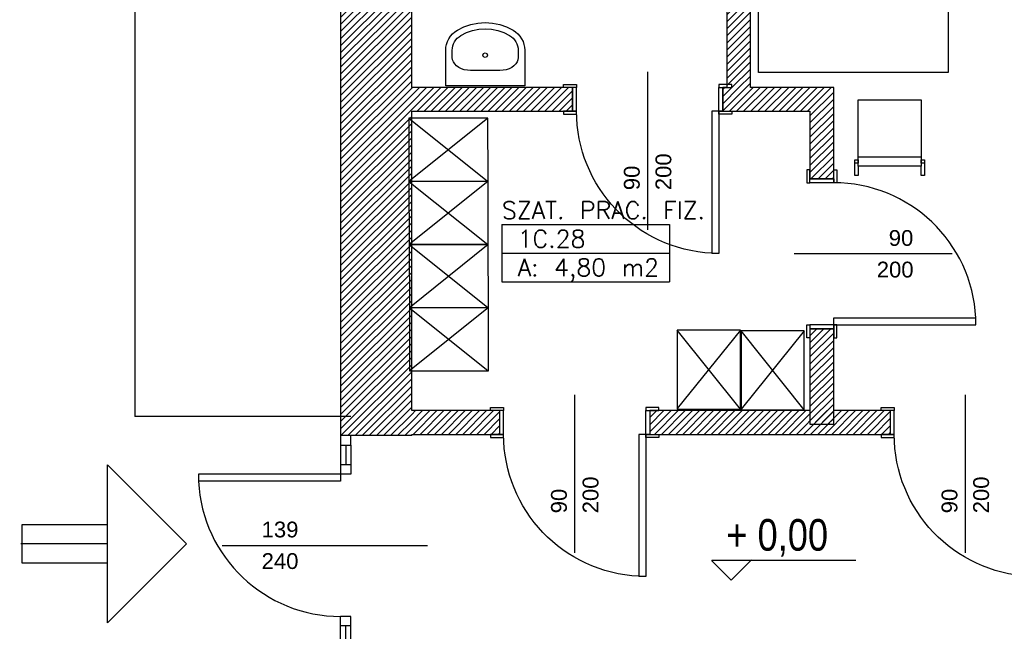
# Model space of a CAD drawing. Header units: inches. Extents: x 18487 to 24863, y 1480 to 5771.
# Tile 30 of 51: x 19287 to 19910, y 4778 to 5165. Entities that reach past the tile are written whole.
import ezdxf
from ezdxf.enums import TextEntityAlignment as Align

# ---------------------------------------------------------------- set-up
doc = ezdxf.new("R2010")
doc.units = ezdxf.units.IN
doc.header["$MEASUREMENT"] = 0
for name, color, linetype in [('_T meble', 7, 'Continuous'), ('_T opisy', 7, 'Continuous'), ('_T sanitarne', 7, 'Continuous'), ('_T sciany', 7, 'Continuous'), ('AA_PRZ_SCIANY_030', 7, 'Continuous'), ('ArchiCAD', 7, 'Continuous'), ('Window-Door Markers', 7, 'Continuous')]:
    doc.layers.add(name, color=color, linetype=linetype)
doc.styles.add('GENERATED_STYLE_16', font='txt')
doc.styles.add('GENERATED_STYLE_17', font='arial.ttf')
doc.styles.add('GENERATED_STYLE_20', font='txt')
doc.styles.add('GENERATED_STYLE_22', font='txt')
doc.styles.get("Standard").update_dxf_attribs({"font": 'txt', "bigfont": 'BIGFONT.SHX'})
doc.dimstyles.new('Dimstyle_7', dxfattribs={"dimtxt": 15, "dimasz": 9.5, "dimexe": 0.18, "dimexo": 0.5, "dimgap": 0.09, "dimtad": 1, "dimdec": 0, "dimzin": 0, "dimdsep": 46, "dimtxsty": 'GENERATED_STYLE_20', "dimblk": 'ARROWHEAD_11', "dimblk1": 'ARROWHEAD_11', "dimblk2": 'ARROWHEAD_11', "dimcen": 0.09, "dimclrd": 220, "dimclre": 220, "dimclrt": 220, "dimadec": 1, "dimazin": 0, "dimtfac": 1, "dimtdec": 4, "dimtmove": 0, "dimatfit": 3, "dimfxl": 0, "dimtolj": 1, "dimtzin": 0, "dimarcsym": 0})
doc.dimstyles.new('Dimstyle_9', dxfattribs={"dimtxt": 15, "dimasz": 9.5, "dimexe": 0.18, "dimexo": 0.5, "dimgap": 0.09, "dimtad": 1, "dimtih": 1, "dimtoh": 1, "dimdec": 0, "dimzin": 0, "dimdsep": 46, "dimtxsty": 'GENERATED_STYLE_20', "dimblk": 'ARROWHEAD_11', "dimblk1": 'ARROWHEAD_11', "dimblk2": 'ARROWHEAD_11', "dimcen": 0.09, "dimclrd": 220, "dimclre": 220, "dimclrt": 220, "dimadec": 1, "dimazin": 0, "dimtfac": 1, "dimtdec": 4, "dimtmove": 0, "dimatfit": 3, "dimfxl": 0, "dimtolj": 1, "dimtzin": 0, "dimarcsym": 0})
pattern_1 = [(45, (0, 0), (-2.24506403, 2.24506403), [])]

# ---------------------------------------------------------------- blocks, each defined once
blk = doc.blocks.new('SZAT. PRAC. FIZ._1C.28_185', base_point=(19644.81, 5026.13))
at = {"layer": '_T sciany', "color": 160, "linetype": 'Continuous'}
for p, q in [((19591.8, 5035.19), (19591.8, 4998.96)), ((19591.8, 5035.19), (19697.82, 5035.19)), ((19697.82, 5035.19), (19697.82, 4998.96)), ((19591.8, 5017.07), (19697.82, 5017.07)), ((19591.8, 4998.96), (19697.82, 4998.96))]:
    blk.add_line(p, q, dxfattribs=at)
at = {"color": 0}
for tag in ['floor_f', 'ROOM_PERIM', 'ROOM_WALLS_SURF', 'ROOM_DOORS_SURF', 'ROOM_WINDS_SURF', 'ROOM_BASELEV', 'ROOM_HEIGHT', 'ROOM_NET_AREA', 'ROOM_REDUCED_AREA', 'ROOM_CALC_AREA', 'ROOM_VOLUME']:
    blk.add_attdef(tag, text='', height=200, dxfattribs=at).set_placement((19644.81, 4968.99), align=Align.BOTTOM_LEFT)
at = {"layer": '_T sciany', "color": 160}
for tag, p in [('ROOM_NAME', (19591.8, 5049.75)), ('ROOM_NUMBER', (19601.8, 5031.63)), ('ROOM_AREA', (19601.8, 5013.52))]:
    blk.add_attdef(tag, text='', height=11, dxfattribs=at).set_placement(p, align=Align.TOP_LEFT)
blk = doc.blocks.new('D1 -Tr 65_378')
at = {"color": 140, "linetype": 'Continuous'}
for p, q in [((45, 90), (40.555, 90)), ((40.555, 0), (40.555, 90)), ((45, 0), (45, 90)), ((-53.255, 0), (-53.255, 1.905)), ((-53.255, 1.905), (-45, 1.905)), ((-53.255, 0), (-53.255, 1.905)), ((-53.255, 1.905), (-45, 1.905)), ((-45, 0), (-53.255, 0)), ((-45, 0), (-53.255, 0)), ((-47.54, 0), (-45, 0)), ((-47.54, -15), (-47.54, 0)), ((-47.54, 0), (-45, 0)), ((-47.54, -15), (-47.54, 0)), ((-45, 1.905), (-45, 0)), ((-45, 1.905), (-45, 0)), ((-45, 0), (-45, -15)), ((-45, 0), (-45, -15)), ((45, 0), (40.555, 0)), ((53.255, 1.905), (45, 1.905)), ((45, 1.905), (45, 0)), ((53.255, 1.905), (45, 1.905)), ((45, 1.905), (45, 0)), ((47.54, 0), (45, 0)), ((45, 0), (45, -15)), ((45, 0), (53.255, 0)), ((47.54, 0), (45, 0)), ((45, 0), (45, -15)), ((45, 0), (53.255, 0)), ((47.54, -15), (47.54, 0)), ((47.54, -15), (47.54, 0)), ((53.255, 0), (53.255, 1.905)), ((53.255, 0), (53.255, 1.905)), ((-45, -15), (-53.255, -15)), ((-53.255, -15), (-53.255, -16.905)), ((-45, -15), (-53.255, -15)), ((-53.255, -15), (-53.255, -16.905)), ((-53.255, -16.905), (-45, -16.905)), ((-53.255, -16.905), (-45, -16.905)), ((-45, -15), (-47.54, -15)), ((-45, -15), (-47.54, -15)), ((-45, -16.905), (-45, -15)), ((-45, -16.905), (-45, -15)), ((45, -15), (47.54, -15)), ((45, -15), (53.255, -15)), ((45, -16.905), (45, -15)), ((45, -15), (47.54, -15)), ((45, -15), (53.255, -15)), ((45, -16.905), (45, -15)), ((53.255, -16.905), (45, -16.905)), ((53.255, -16.905), (45, -16.905)), ((53.255, -15), (53.255, -16.905)), ((53.255, -15), (53.255, -16.905))]:
    blk.add_line(p, q, dxfattribs=at)
blk.add_arc((45, 0), 90, 92.827477, 180, dxfattribs=at)
blk = doc.blocks.new('Window-Door Marker - 70_107')
at = {"layer": 'ArchiCAD', "color": 140, "linetype": 'Continuous'}
blk.add_line((0, 75), (0, -25), dxfattribs=at)
blk = doc.blocks.new('D1 -Tr 65_379')
at = {"color": 140, "linetype": 'Continuous'}
for p, q in [((45, 90), (40.555, 90)), ((40.555, 0), (40.555, 90)), ((45, 0), (45, 90)), ((-53.255, 0), (-53.255, 1.905)), ((-53.255, 1.905), (-45, 1.905)), ((-53.255, 0), (-53.255, 1.905)), ((-53.255, 1.905), (-45, 1.905)), ((-45, 0), (-53.255, 0)), ((-45, 0), (-53.255, 0)), ((-47.54, 0), (-45, 0)), ((-47.54, -15), (-47.54, 0)), ((-47.54, 0), (-45, 0)), ((-47.54, -15), (-47.54, 0)), ((-45, 1.905), (-45, 0)), ((-45, 1.905), (-45, 0)), ((-45, 0), (-45, -15)), ((-45, 0), (-45, -15)), ((45, 0), (40.555, 0)), ((53.255, 1.905), (45, 1.905)), ((45, 1.905), (45, 0)), ((53.255, 1.905), (45, 1.905)), ((45, 1.905), (45, 0)), ((47.54, 0), (45, 0)), ((45, 0), (45, -15)), ((45, 0), (53.255, 0)), ((47.54, 0), (45, 0)), ((45, 0), (45, -15)), ((45, 0), (53.255, 0)), ((47.54, -15), (47.54, 0)), ((47.54, -15), (47.54, 0)), ((53.255, 0), (53.255, 1.905)), ((53.255, 0), (53.255, 1.905)), ((-45, -15), (-53.255, -15)), ((-53.255, -15), (-53.255, -16.905)), ((-45, -15), (-53.255, -15)), ((-53.255, -15), (-53.255, -16.905)), ((-53.255, -16.905), (-45, -16.905)), ((-53.255, -16.905), (-45, -16.905)), ((-45, -15), (-47.54, -15)), ((-45, -15), (-47.54, -15)), ((-45, -16.905), (-45, -15)), ((-45, -16.905), (-45, -15)), ((45, -15), (47.54, -15)), ((45, -15), (53.255, -15)), ((45, -16.905), (45, -15)), ((45, -15), (47.54, -15)), ((45, -15), (53.255, -15)), ((45, -16.905), (45, -15)), ((53.255, -16.905), (45, -16.905)), ((53.255, -16.905), (45, -16.905)), ((53.255, -15), (53.255, -16.905)), ((53.255, -15), (53.255, -16.905))]:
    blk.add_line(p, q, dxfattribs=at)
blk.add_arc((45, 0), 90, 92.827477, 180, dxfattribs=at)
blk = doc.blocks.new('WALL_473', base_point=(21258.27, 4909.82))
at = {"layer": '_T sciany'}
h = blk.add_hatch(dxfattribs=at)
h.set_pattern_fill('ANSI31', color=5, style=0, pattern_type=2)
h.set_pattern_definition(pattern_1)
h.paths.add_polyline_path([(19590.38, 4902.32), (19590.38, 4917.32), (19534.83, 4917.32), (19534.83, 4902.32)], flags=0)
h = blk.add_hatch(dxfattribs=at)
h.set_pattern_fill('ANSI31', color=5, style=0, pattern_type=2)
h.set_pattern_definition(pattern_1)
h.paths.add_polyline_path([(19837.44, 4902.32), (19837.44, 4917.32), (19685.46, 4917.32), (19685.46, 4902.32)], flags=0)
at = {"layer": '_T sciany', "color": 5, "linetype": 'Continuous'}
for p, q in [((19590.38, 4917.32), (19534.83, 4917.32)), ((19590.38, 4917.32), (19590.38, 4902.32)), ((19685.46, 4917.32), (19685.46, 4902.32)), ((19786.69, 4917.32), (19685.46, 4917.32)), ((19837.44, 4917.32), (19801.69, 4917.32)), ((19837.44, 4917.32), (19837.44, 4902.32)), ((19534.83, 4902.32), (19590.38, 4902.32)), ((19685.46, 4902.32), (19837.44, 4902.32))]:
    blk.add_line(p, q, dxfattribs=at)
at = {"layer": '_T sciany', "xscale": -1, "rotation": 180}
for name, p in [('D1 -Tr 65_379', (19637.92, 4902.32)), ('D1 -Tr 65_378', (19884.98, 4902.32))]:
    blk.add_blockref(name, p, dxfattribs=at)
at = {"layer": 'Window-Door Markers'}
ref = blk.add_blockref('Window-Door Marker - 70_107', (19637.92, 4902.32), dxfattribs=dict(at, rotation=180))
ref.add_attrib('AC_WIDO_A_SIZE', '90', dxfattribs={"color": 255, "height": 10, "rotation": 90, "style": 'GENERATED_STYLE_17'}).set_placement((19635.88, 4852.32), align=Align.BOTTOM_LEFT)
ref.add_attrib('AC_WIDO_B_SIZE', '200', dxfattribs={"color": 255, "height": 10, "rotation": 90, "style": 'GENERATED_STYLE_17'}).set_placement((19655.88, 4852.32), align=Align.BOTTOM_LEFT)
ref = blk.add_blockref('Window-Door Marker - 70_107', (19884.98, 4902.32), dxfattribs=dict(at, rotation=180))
ref.add_attrib('AC_WIDO_A_SIZE', '90', dxfattribs={"color": 255, "height": 10, "rotation": 90, "style": 'GENERATED_STYLE_17'}).set_placement((19882.94, 4852.32), align=Align.BOTTOM_LEFT)
ref.add_attrib('AC_WIDO_B_SIZE', '200', dxfattribs={"color": 255, "height": 10, "rotation": 90, "style": 'GENERATED_STYLE_17'}).set_placement((19902.94, 4852.32), align=Align.BOTTOM_LEFT)
blk = doc.blocks.new('D1 2SidelightTransom 65_436')
at = {"color": 140, "linetype": 'Continuous'}
for p, q in [((45, 90), (40.555, 90)), ((40.555, 0), (40.555, 90)), ((45, 0), (45, 90)), ((-69.5, 0), (-63.5, 0)), ((-69.5, -6.35), (-69.5, 0)), ((-63.5, 0), (-63.5, -6.35)), ((-63.5, 0), (-45, 0)), ((-51, -6.35), (-51, 0)), ((-45, -6.35), (-45, 0)), ((45, 0), (40.555, 0)), ((45, -6.35), (45, 0)), ((63.5, 0), (45, 0)), ((51, -6.35), (51, 0)), ((69.5, 0), (63.5, 0)), ((63.5, 0), (63.5, -6.35)), ((69.5, -6.35), (69.5, 0)), ((-63.5, -3.175), (-51, -3.175)), ((63.5, -3.175), (51, -3.175)), ((-63.5, -6.35), (-69.5, -6.35)), ((-63.5, -6.35), (-45, -6.35)), ((63.5, -6.35), (45, -6.35)), ((63.5, -6.35), (69.5, -6.35))]:
    blk.add_line(p, q, dxfattribs=at)
blk.add_arc((45, 0), 90, 92.827477, 180, dxfattribs=at)
blk = doc.blocks.new('Window-Door Marker - 70_5182')
at = {"layer": 'ArchiCAD', "color": 140, "linetype": 'Continuous'}
blk.add_line((0, -120), (0, 10), dxfattribs=at)
blk = doc.blocks.new('WALL_693', base_point=(19512.33, 5424.62))
at = {"layer": '_T sciany'}
h = blk.add_hatch(dxfattribs=at)
h.set_pattern_fill('ANSI31', color=5, style=0, pattern_type=2)
h.set_pattern_definition(pattern_1)
h.paths.add_polyline_path([(19489.83, 4901.52), (19534.83, 4901.52), (19534.83, 5402.12), (19489.83, 5447.12)], flags=0)
at = {"layer": '_T sciany', "color": 5, "linetype": 'Continuous'}
for p, q in [((19489.83, 5447.12), (19489.83, 4901.52)), ((19534.83, 5121.93), (19534.83, 5402.12)), ((19534.83, 4917.32), (19534.83, 5106.93)), ((19534.83, 4901.52), (19534.83, 4902.32)), ((19534.83, 4901.52), (19489.83, 4901.52))]:
    blk.add_line(p, q, dxfattribs=at)
at = {"layer": '_T sciany', "rotation": 90}
blk.add_blockref('D1 2SidelightTransom 65_436', (19489.83, 4832.02), dxfattribs=at)
at = {"layer": 'Window-Door Markers'}
ref = blk.add_blockref('Window-Door Marker - 70_5182', (19534.83, 4832.02), dxfattribs=dict(at, rotation=270))
ref.add_attrib('AC_WIDO_A_SIZE', '139', dxfattribs={"color": 255, "height": 10, "style": 'GENERATED_STYLE_17'}).set_placement((19439.83, 4834.07), align=Align.BOTTOM_LEFT)
ref.add_attrib('AC_WIDO_B_SIZE', '240', dxfattribs={"color": 255, "height": 10, "style": 'GENERATED_STYLE_17'}).set_placement((19439.83, 4814.07), align=Align.BOTTOM_LEFT)
blk = doc.blocks.new('WALL_745', base_point=(19741.52, 5424.62))
at = {"layer": '_T sciany'}
h = blk.add_hatch(dxfattribs=at)
h.set_pattern_fill('ANSI31', color=5, style=0, pattern_type=2)
h.set_pattern_definition(pattern_1)
h.paths.add_polyline_path([(19734.02, 5402.12), (19734.02, 5121.93), (19749.02, 5121.93), (19749.02, 5402.12)], flags=0)
at = {"layer": '_T sciany', "color": 5, "linetype": 'Continuous'}
for p, q in [((19734.02, 5402.12), (19734.02, 5386.96)), ((19749.02, 5121.93), (19749.02, 5402.12)), ((19734.02, 5379.96), (19734.02, 5266.55)), ((19734.02, 5263.55), (19734.02, 5121.93))]:
    blk.add_line(p, q, dxfattribs=at)
blk = doc.blocks.new('D1 -Tr 65_445')
at = {"color": 140, "linetype": 'Continuous'}
for p, q in [((45, 90), (40.555, 90)), ((40.555, 0), (40.555, 90)), ((45, 0), (45, 90)), ((-53.255, 0), (-53.255, 1.905)), ((-53.255, 1.905), (-45, 1.905)), ((-53.255, 0), (-53.255, 1.905)), ((-53.255, 1.905), (-45, 1.905)), ((-45, 0), (-53.255, 0)), ((-45, 0), (-53.255, 0)), ((-47.54, 0), (-45, 0)), ((-47.54, -15), (-47.54, 0)), ((-47.54, 0), (-45, 0)), ((-47.54, -15), (-47.54, 0)), ((-45, 1.905), (-45, 0)), ((-45, 1.905), (-45, 0)), ((-45, 0), (-45, -15)), ((-45, 0), (-45, -15)), ((45, 0), (40.555, 0)), ((53.255, 1.905), (45, 1.905)), ((45, 1.905), (45, 0)), ((53.255, 1.905), (45, 1.905)), ((45, 1.905), (45, 0)), ((47.54, 0), (45, 0)), ((45, 0), (45, -15)), ((45, 0), (53.255, 0)), ((47.54, 0), (45, 0)), ((45, 0), (45, -15)), ((45, 0), (53.255, 0)), ((47.54, -15), (47.54, 0)), ((47.54, -15), (47.54, 0)), ((53.255, 0), (53.255, 1.905)), ((53.255, 0), (53.255, 1.905)), ((-45, -15), (-53.255, -15)), ((-53.255, -15), (-53.255, -16.905)), ((-45, -15), (-53.255, -15)), ((-53.255, -15), (-53.255, -16.905)), ((-53.255, -16.905), (-45, -16.905)), ((-53.255, -16.905), (-45, -16.905)), ((-45, -15), (-47.54, -15)), ((-45, -15), (-47.54, -15)), ((-45, -16.905), (-45, -15)), ((-45, -16.905), (-45, -15)), ((45, -15), (47.54, -15)), ((45, -15), (53.255, -15)), ((45, -16.905), (45, -15)), ((45, -15), (47.54, -15)), ((45, -15), (53.255, -15)), ((45, -16.905), (45, -15)), ((53.255, -16.905), (45, -16.905)), ((53.255, -16.905), (45, -16.905)), ((53.255, -15), (53.255, -16.905)), ((53.255, -15), (53.255, -16.905))]:
    blk.add_line(p, q, dxfattribs=at)
blk.add_arc((45, 0), 90, 92.827477, 180, dxfattribs=at)
blk = doc.blocks.new('WALL_771', base_point=(19794.19, 5114.43))
at = {"layer": '_T sciany'}
h = blk.add_hatch(dxfattribs=at)
h.set_pattern_fill('ANSI31', color=5, style=0, pattern_type=2)
h.set_pattern_definition(pattern_1)
h.paths.add_polyline_path([(19534.83, 5121.93), (19534.83, 5106.93), (19636.49, 5106.93), (19636.49, 5121.93)], flags=0)
h = blk.add_hatch(dxfattribs=at)
h.set_pattern_fill('ANSI31', color=5, style=0, pattern_type=2)
h.set_pattern_definition(pattern_1)
h.paths.add_polyline_path([(19731.57, 5121.93), (19731.57, 5106.93), (19786.69, 5106.93), (19801.69, 5121.93)], flags=0)
at = {"layer": '_T sciany', "color": 5, "linetype": 'Continuous'}
for p, q in [((19636.49, 5121.93), (19534.83, 5121.93)), ((19636.49, 5106.93), (19636.49, 5121.93)), ((19731.57, 5106.93), (19731.57, 5121.93)), ((19734.02, 5121.93), (19731.57, 5121.93)), ((19801.69, 5121.93), (19749.02, 5121.93)), ((19534.83, 5106.93), (19636.49, 5106.93)), ((19731.57, 5106.93), (19786.69, 5106.93))]:
    blk.add_line(p, q, dxfattribs=at)
at = {"layer": '_T sciany', "xscale": -1, "rotation": 180.0000000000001}
blk.add_blockref('D1 -Tr 65_445', (19684.03, 5106.93), dxfattribs=at)
at = {"layer": 'Window-Door Markers'}
ref = blk.add_blockref('Window-Door Marker - 70_107', (19684.03, 5106.93), dxfattribs=dict(at, rotation=180))
ref.add_attrib('AC_WIDO_A_SIZE', '90', dxfattribs={"color": 255, "height": 10, "rotation": 90, "style": 'GENERATED_STYLE_17'}).set_placement((19681.99, 5056.93), align=Align.BOTTOM_LEFT)
ref.add_attrib('AC_WIDO_B_SIZE', '200', dxfattribs={"color": 255, "height": 10, "rotation": 90, "style": 'GENERATED_STYLE_17'}).set_placement((19701.99, 5056.93), align=Align.BOTTOM_LEFT)
blk = doc.blocks.new('D1 -Tr 65_440')
at = {"color": 140, "linetype": 'Continuous'}
for p, q in [((45, 90), (40.555, 90)), ((40.555, 0), (40.555, 90)), ((45, 0), (45, 90)), ((-53.255, 0), (-53.255, 1.905)), ((-53.255, 1.905), (-45, 1.905)), ((-53.255, 0), (-53.255, 1.905)), ((-53.255, 1.905), (-45, 1.905)), ((-45, 0), (-53.255, 0)), ((-45, 0), (-53.255, 0)), ((-47.54, 0), (-45, 0)), ((-47.54, -15), (-47.54, 0)), ((-47.54, 0), (-45, 0)), ((-47.54, -15), (-47.54, 0)), ((-45, 1.905), (-45, 0)), ((-45, 1.905), (-45, 0)), ((-45, 0), (-45, -15)), ((-45, 0), (-45, -15)), ((45, 0), (40.555, 0)), ((53.255, 1.905), (45, 1.905)), ((45, 1.905), (45, 0)), ((53.255, 1.905), (45, 1.905)), ((45, 1.905), (45, 0)), ((47.54, 0), (45, 0)), ((45, 0), (45, -15)), ((45, 0), (53.255, 0)), ((47.54, 0), (45, 0)), ((45, 0), (45, -15)), ((45, 0), (53.255, 0)), ((47.54, -15), (47.54, 0)), ((47.54, -15), (47.54, 0)), ((53.255, 0), (53.255, 1.905)), ((53.255, 0), (53.255, 1.905)), ((-45, -15), (-53.255, -15)), ((-53.255, -15), (-53.255, -16.905)), ((-45, -15), (-53.255, -15)), ((-53.255, -15), (-53.255, -16.905)), ((-53.255, -16.905), (-45, -16.905)), ((-53.255, -16.905), (-45, -16.905)), ((-45, -15), (-47.54, -15)), ((-45, -15), (-47.54, -15)), ((-45, -16.905), (-45, -15)), ((-45, -16.905), (-45, -15)), ((45, -15), (47.54, -15)), ((45, -15), (53.255, -15)), ((45, -16.905), (45, -15)), ((45, -15), (47.54, -15)), ((45, -15), (53.255, -15)), ((45, -16.905), (45, -15)), ((53.255, -16.905), (45, -16.905)), ((53.255, -16.905), (45, -16.905)), ((53.255, -15), (53.255, -16.905)), ((53.255, -15), (53.255, -16.905))]:
    blk.add_line(p, q, dxfattribs=at)
blk.add_arc((45, 0), 90, 92.827477, 180, dxfattribs=at)
blk = doc.blocks.new('Window-Door Marker - 70_5192')
at = {"layer": 'ArchiCAD', "color": 140, "linetype": 'Continuous'}
blk.add_line((0, 75), (0, -25), dxfattribs=at)
blk = doc.blocks.new('WALL_772', base_point=(19794.19, 5114.43))
at = {"layer": '_T sciany'}
h = blk.add_hatch(dxfattribs=at)
h.set_pattern_fill('ANSI31', color=5, style=0, pattern_type=2)
h.set_pattern_definition(pattern_1)
h.paths.add_polyline_path([(19786.69, 5064.17), (19801.69, 5064.17), (19801.69, 5121.93), (19786.69, 5106.93)], flags=0)
h = blk.add_hatch(dxfattribs=at)
h.set_pattern_fill('ANSI31', color=5, style=0, pattern_type=2)
h.set_pattern_definition(pattern_1)
h.paths.add_polyline_path([(19786.69, 4908.82), (19801.69, 4908.82), (19801.69, 4969.09), (19786.69, 4969.09)], flags=0)
at = {"layer": '_T sciany', "color": 5, "linetype": 'Continuous'}
for p, q in [((19801.69, 5064.17), (19801.69, 5121.93)), ((19786.69, 5106.93), (19786.69, 5064.17)), ((19801.69, 5064.17), (19786.69, 5064.17)), ((19801.69, 4969.09), (19786.69, 4969.09)), ((19786.69, 4969.09), (19786.69, 4908.82)), ((19801.69, 4908.82), (19801.69, 4969.09)), ((19786.69, 4908.82), (19801.69, 4908.82))]:
    blk.add_line(p, q, dxfattribs=at)
at = {"layer": '_T sciany', "rotation": 270.0000000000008}
blk.add_blockref('D1 -Tr 65_440', (19801.69, 5016.63), dxfattribs=at)
at = {"layer": 'Window-Door Markers'}
ref = blk.add_blockref('Window-Door Marker - 70_5192', (19801.69, 5016.63), dxfattribs=dict(at, rotation=270))
ref.add_attrib('AC_WIDO_A_SIZE', '90', dxfattribs={"color": 255, "height": 10, "style": 'GENERATED_STYLE_17'}).set_placement((19836.52, 5018.67), align=Align.BOTTOM_LEFT)
ref.add_attrib('AC_WIDO_B_SIZE', '200', dxfattribs={"color": 255, "height": 10, "style": 'GENERATED_STYLE_17'}).set_placement((19828.93, 4998.67), align=Align.BOTTOM_LEFT)
blk = doc.blocks.new('PLN_Szafa lekarska Cl')
at = {"layer": '_T meble', "color": 0, "linetype": 'ByBlock'}
for p, q in [((0, 0), (51, 0)), ((0, -55), (0, 0)), ((0, 0), (51, -55)), ((51, 0), (0.29, -55)), ((51, 0), (51, -55)), ((51, -55), (0, -55))]:
    blk.add_line(p, q, dxfattribs=at)
blk = doc.blocks.new('Basin 2 65_5207')
at = {"layer": '_T sanitarne', "color": 0, "linetype": 'Continuous'}
for p, q in [((-25, 17.92), (-25, -4.48)), ((-22.5, 17.92), (-25, 17.92)), ((22.5, 17.92), (-22.5, 17.92)), ((25, 17.92), (22.5, 17.92)), ((25, -4.48), (25, 17.92)), ((-16.73, 6.34), (-18.14, 5.32)), ((-15.08, 7.17), (-16.73, 6.34)), ((-13.27, 7.78), (-15.08, 7.17)), ((-11.33, 8.15), (-13.27, 7.78)), ((-9.33, 8.28), (-11.33, 8.15)), ((9.33, 8.28), (-9.33, 8.28)), ((11.33, 8.15), (9.33, 8.28)), ((13.27, 7.78), (11.33, 8.15)), ((15.08, 7.17), (13.27, 7.78)), ((16.73, 6.34), (15.08, 7.17)), ((18.14, 5.32), (16.73, 6.34)), ((-20.66, 1.44), (-20.83, 0)), ((-20.83, 0), (-20.83, -4.48)), ((-20.14, 2.83), (-20.66, 1.44)), ((-19.29, 4.14), (-20.14, 2.83)), ((-18.14, 5.32), (-19.29, 4.14)), ((19.29, 4.14), (18.14, 5.32)), ((20.14, 2.83), (19.29, 4.14)), ((20.66, 1.44), (20.14, 2.83)), ((20.83, 0), (20.66, 1.44)), ((20.83, -4.48), (20.83, 0))]:
    blk.add_line(p, q, dxfattribs=at)
blk.add_lwpolyline([(0, 0), (-1.03, -0.41), (-1.46, -1.4), (-1.03, -2.39), (0, -2.8), (1.03, -2.39), (1.46, -1.4), (1.03, -0.41)], close=True, dxfattribs=at)
blk.add_lwpolyline([(0, 0), (-1.03, -0.41), (-1.46, -1.4), (-1.03, -2.39), (0, -2.8), (1.03, -2.39), (1.46, -1.4), (1.03, -0.41)], close=True, dxfattribs=at)
for points in [[(-25, -4.48), (-24.87, -6.38), (-24.5, -8.25), (-23.88, -10.06), (-23.03, -11.78), (-21.96, -13.39), (-20.68, -14.85), (-19.23, -16.14), (-17.61, -17.25)], [(-20.83, -4.48), (-20.74, -5.88), (-20.47, -7.25), (-20.01, -8.58), (-19.39, -9.84), (-18.6, -11.02), (-17.66, -12.09), (-16.59, -13.04), (-15.41, -13.85)], [(15.41, -13.85), (16.59, -13.04), (17.66, -12.09), (18.6, -11.02), (19.39, -9.84), (20.01, -8.58), (20.47, -7.25), (20.74, -5.88), (20.83, -4.48)], [(17.61, -17.25), (19.23, -16.14), (20.68, -14.85), (21.96, -13.39), (23.03, -11.78), (23.88, -10.06), (24.5, -8.25), (24.87, -6.38), (25, -4.48)], [(-17.61, -17.25), (-13.51, -19.33), (-9.16, -20.85), (-4.62, -21.77), (0, -22.08), (4.62, -21.77), (9.16, -20.85), (13.51, -19.33), (17.61, -17.25)], [(-15.41, -13.85), (-11.83, -15.68), (-8.01, -17), (-4.05, -17.81), (0, -18.08), (4.05, -17.81), (8.01, -17), (11.83, -15.68), (15.41, -13.85)]]:
    blk.add_lwpolyline(points, dxfattribs=at)
blk = doc.blocks.new('Table 120x80 65_5240')
at = {"layer": '_T meble', "color": 0, "linetype": 'Continuous'}
for p, q in [((-35, -120), (-35, 0)), ((-35, 0), (35, 0)), ((35, 0), (35, -120)), ((35, -120), (-35, -120))]:
    blk.add_line(p, q, dxfattribs=at)
blk = doc.blocks.new('Chair 1 65_5235')
at = {"layer": '_T meble', "color": 0, "linetype": 'Continuous'}
for p, q in [((0, 47.96), (0, 38)), ((2, 47.96), (0, 47.96)), ((2, 42), (2, 47.96)), ((42, 47.96), (42, 42)), ((44, 47.96), (42, 47.96)), ((44, 38), (44, 47.96)), ((2, 40), (0, 40)), ((0, 38), (2, 38)), ((2, 42), (2, 0)), ((42, 42), (2, 42)), ((2, 38), (2, 40)), ((42, 0), (42, 42)), ((44, 40), (42, 40)), ((42, 40), (42, 38)), ((42, 38), (44, 38)), ((2, 36), (42, 36)), ((2, 0), (42, 0))]:
    blk.add_line(p, q, dxfattribs=at)
blk = doc.blocks.new('LINE_27187', base_point=(19392.4, 4832.98))
at = {"layer": '_T sciany', "color": 1, "linetype": 'Continuous'}
for p, q in [((19392.4, 4832.98), (19342.4, 4882.98)), ((19342.4, 4782.98), (19342.4, 4882.98)), ((19342.4, 4832.98), (19287.55, 4832.98)), ((19392.4, 4832.98), (19342.4, 4782.98))]:
    blk.add_line(p, q, dxfattribs=at)
blk = doc.blocks.new('*D446')
at = {"layer": 'ArchiCAD', "color": 220, "linetype": 'Continuous'}
for p, q in [((19165.52, 5449.62), (19165.52, 5452.12)), ((19163.02, 5447.12), (19156.14, 5447.12)), ((19165.52, 4335.28), (19165.52, 5444.62)), ((19174.89, 5447.12), (19168.02, 5447.12)), ((19163.02, 4332.78), (19156.14, 4332.78)), ((19165.52, 4327.78), (19165.52, 4330.28)), ((19174.89, 4332.78), (19168.02, 4332.78))]:
    blk.add_line(p, q, dxfattribs=at)
at = {"layer": 'ArchiCAD', "color": 220, "linetype": 'Continuous', "const_width": 2.5}
for points in [[(19164.27, 5447.12, 1), (19166.77, 5447.12, 1)], [(19164.27, 4332.78, 1), (19166.77, 4332.78, 1)]]:
    blk.add_lwpolyline(points, format="xyb", close=True, dxfattribs=at)
at = {"layer": 'ArchiCAD', "color": 220, "linetype": 'Continuous'}
for centre in [(19165.52, 5447.12), (19165.52, 4332.78)]:
    blk.add_circle(centre, 2.5, dxfattribs=at)
at = {"layer": 'ArchiCAD', "color": 220, "insert": (19147.52, 4865.06), "char_height": 15, "attachment_point": 1, "rotation": 90}
blk.add_mtext('\\A1;{\\fArial Europa Srodkowa|b0|i0|c0|p34;\\C220;1\xa0114}', dxfattribs=at)
blk = doc.blocks.new('ARROWHEAD_11')
at = {"color": 0, "linetype": 'Continuous'}
blk.add_line((0, 0), (-1, 0), dxfattribs=at)
at = {"color": 0, "linetype": 'Continuous', "const_width": 0.25}
blk.add_lwpolyline([(-0.125, 0, 1), (0.125, 0, 1)], format="xyb", close=True, dxfattribs=at)
blk = doc.blocks.new('*D472')
at = {"layer": 'ArchiCAD', "color": 220, "linetype": 'Continuous'}
for p, q in [((19206.14, 4902.32), (19199.26, 4902.32)), ((19218.01, 4902.32), (19211.14, 4902.32)), ((19208.64, 4764.7), (19208.64, 4899.82)), ((19206.14, 4762.2), (19199.26, 4762.2)), ((19218.01, 4762.2), (19211.14, 4762.2))]:
    blk.add_line(p, q, dxfattribs=at)
at = {"layer": 'ArchiCAD', "color": 220, "linetype": 'Continuous', "const_width": 2.5}
for points in [[(19207.39, 4902.32, 1), (19209.89, 4902.32, 1)], [(19207.39, 4762.2, 1), (19209.89, 4762.2, 1)]]:
    blk.add_lwpolyline(points, format="xyb", close=True, dxfattribs=at)
at = {"layer": 'ArchiCAD', "color": 220, "linetype": 'Continuous'}
for centre in [(19208.64, 4902.32), (19208.64, 4762.2)]:
    blk.add_circle(centre, 2.5, dxfattribs=at)
at = {"layer": 'ArchiCAD', "color": 220, "char_height": 15, "attachment_point": 1, "rotation": 90}
for s, insert in [('\\A1;{\\fArial Europa Srodkowa|b0|i0|c0|p34;\\C220;15}', (19190.64, 4877.06)), ('\\A1;{\\fArial Europa Srodkowa|b0|i0|c0|p34;\\C220;140}', (19190.64, 4803.8))]:
    blk.add_mtext(s, dxfattribs=dict(at, insert=insert))
blk = doc.blocks.new('*D473')
at = {"layer": 'ArchiCAD', "color": 220, "linetype": 'Continuous'}
for p, q in [((19206.14, 4917.32), (19199.26, 4917.32)), ((19208.64, 4904.82), (19208.64, 4914.82)), ((19218.01, 4917.32), (19211.14, 4917.32)), ((19206.14, 4902.32), (19199.26, 4902.32)), ((19218.01, 4902.32), (19211.14, 4902.32))]:
    blk.add_line(p, q, dxfattribs=at)
at = {"layer": 'ArchiCAD', "color": 220, "linetype": 'Continuous', "const_width": 2.5}
for points in [[(19207.39, 4917.32, 1), (19209.89, 4917.32, 1)], [(19207.39, 4902.32, 1), (19209.89, 4902.32, 1)]]:
    blk.add_lwpolyline(points, format="xyb", close=True, dxfattribs=at)
at = {"layer": 'ArchiCAD', "color": 220, "linetype": 'Continuous'}
for centre in [(19208.64, 4917.32), (19208.64, 4902.32)]:
    blk.add_circle(centre, 2.5, dxfattribs=at)
blk = doc.blocks.new('*D474')
at = {"layer": 'ArchiCAD', "color": 220, "linetype": 'Continuous'}
for p, q in [((19206.14, 5106.93), (19199.26, 5106.93)), ((19208.64, 4919.82), (19208.64, 5104.43)), ((19218.01, 5106.93), (19211.14, 5106.93)), ((19206.14, 4917.32), (19199.26, 4917.32)), ((19218.01, 4917.32), (19211.14, 4917.32))]:
    blk.add_line(p, q, dxfattribs=at)
at = {"layer": 'ArchiCAD', "color": 220, "linetype": 'Continuous', "const_width": 2.5}
for points in [[(19207.39, 5106.93, 1), (19209.89, 5106.93, 1)], [(19207.39, 4917.32, 1), (19209.89, 4917.32, 1)]]:
    blk.add_lwpolyline(points, format="xyb", close=True, dxfattribs=at)
at = {"layer": 'ArchiCAD', "color": 220, "linetype": 'Continuous'}
for centre in [(19208.64, 5106.93), (19208.64, 4917.32)]:
    blk.add_circle(centre, 2.5, dxfattribs=at)
at = {"layer": 'ArchiCAD', "color": 220, "char_height": 15, "attachment_point": 1, "rotation": 90}
for s, insert in [('\\A1;{\\fArial Europa Srodkowa|b0|i0|c0|p34;\\C220;15}', (19190.64, 5081.66)), ('\\A1;{\\fArial Europa Srodkowa|b0|i0|c0|p34;\\C220;190}', (19190.64, 4983.67))]:
    blk.add_mtext(s, dxfattribs=dict(at, insert=insert))
blk = doc.blocks.new('*D475')
at = {"layer": 'ArchiCAD', "color": 220, "linetype": 'Continuous'}
for p, q in [((19206.14, 5121.93), (19199.26, 5121.93)), ((19218.01, 5121.93), (19211.14, 5121.93)), ((19208.64, 5109.43), (19208.64, 5119.43)), ((19206.14, 5106.93), (19199.26, 5106.93)), ((19218.01, 5106.93), (19211.14, 5106.93))]:
    blk.add_line(p, q, dxfattribs=at)
at = {"layer": 'ArchiCAD', "color": 220, "linetype": 'Continuous', "const_width": 2.5}
for points in [[(19207.39, 5121.93, 1), (19209.89, 5121.93, 1)], [(19207.39, 5106.93, 1), (19209.89, 5106.93, 1)]]:
    blk.add_lwpolyline(points, format="xyb", close=True, dxfattribs=at)
at = {"layer": 'ArchiCAD', "color": 220, "linetype": 'Continuous'}
for centre in [(19208.64, 5121.93), (19208.64, 5106.93)]:
    blk.add_circle(centre, 2.5, dxfattribs=at)
blk = doc.blocks.new('*D476')
at = {"layer": 'ArchiCAD', "color": 220, "linetype": 'Continuous'}
for p, q in [((19206.14, 5402.12), (19199.26, 5402.12)), ((19218.01, 5402.12), (19211.14, 5402.12)), ((19208.64, 5124.43), (19208.64, 5399.62)), ((19206.14, 5121.93), (19199.26, 5121.93)), ((19218.01, 5121.93), (19211.14, 5121.93))]:
    blk.add_line(p, q, dxfattribs=at)
at = {"layer": 'ArchiCAD', "color": 220, "linetype": 'Continuous', "const_width": 2.5}
for points in [[(19207.39, 5402.12, 1), (19209.89, 5402.12, 1)], [(19207.39, 5121.93, 1), (19209.89, 5121.93, 1)]]:
    blk.add_lwpolyline(points, format="xyb", close=True, dxfattribs=at)
at = {"layer": 'ArchiCAD', "color": 220, "linetype": 'Continuous'}
for centre in [(19208.64, 5402.12), (19208.64, 5121.93)]:
    blk.add_circle(centre, 2.5, dxfattribs=at)
at = {"layer": 'ArchiCAD', "color": 220, "insert": (19190.64, 5244.95), "char_height": 15, "attachment_point": 1, "rotation": 90}
blk.add_mtext('\\A1;{\\fArial Europa Srodkowa|b0|i0|c0|p34;\\C220;280}', dxfattribs=at)
blk = doc.blocks.new('*D477')
at = {"layer": 'ArchiCAD', "color": 220, "linetype": 'Continuous'}
for p, q in [((19208.64, 5449.62), (19208.64, 5452.12)), ((19206.14, 5447.12), (19199.26, 5447.12)), ((19208.64, 5404.62), (19208.64, 5444.62)), ((19218.01, 5447.12), (19211.14, 5447.12)), ((19206.14, 5402.12), (19199.26, 5402.12)), ((19218.01, 5402.12), (19211.14, 5402.12))]:
    blk.add_line(p, q, dxfattribs=at)
at = {"layer": 'ArchiCAD', "color": 220, "linetype": 'Continuous', "const_width": 2.5}
for points in [[(19207.39, 5447.12, 1), (19209.89, 5447.12, 1)], [(19207.39, 5402.12, 1), (19209.89, 5402.12, 1)]]:
    blk.add_lwpolyline(points, format="xyb", close=True, dxfattribs=at)
at = {"layer": 'ArchiCAD', "color": 220, "linetype": 'Continuous'}
for centre in [(19208.64, 5447.12), (19208.64, 5402.12)]:
    blk.add_circle(centre, 2.5, dxfattribs=at)
at = {"layer": 'ArchiCAD', "color": 220, "insert": (19190.64, 5413.24), "char_height": 15, "attachment_point": 1, "rotation": 90}
blk.add_mtext('\\A1;{\\fArial Europa Srodkowa|b0|i0|c0|p34;\\C220;45}', dxfattribs=at)
blk = doc.blocks.new('*D478')
at = {"layer": 'ArchiCAD', "color": 220, "linetype": 'Continuous'}
for p, q in [((19489.83, 5650.08), (19489.83, 5656.95)), ((19534.83, 5650.08), (19534.83, 5656.95)), ((19484.83, 5647.58), (19487.33, 5647.58)), ((19489.83, 5638.2), (19489.83, 5645.08)), ((19492.33, 5647.58), (19532.33, 5647.58)), ((19534.83, 5638.2), (19534.83, 5645.08))]:
    blk.add_line(p, q, dxfattribs=at)
at = {"layer": 'ArchiCAD', "color": 220, "linetype": 'Continuous', "const_width": 2.5}
for points in [[(19488.58, 5647.58, 1), (19491.08, 5647.58, 1)], [(19533.58, 5647.58, 1), (19536.08, 5647.58, 1)]]:
    blk.add_lwpolyline(points, format="xyb", close=True, dxfattribs=at)
at = {"layer": 'ArchiCAD', "color": 220, "linetype": 'Continuous'}
for centre in [(19489.83, 5647.58), (19534.83, 5647.58)]:
    blk.add_circle(centre, 2.5, dxfattribs=at)
at = {"layer": 'ArchiCAD', "color": 220, "insert": (19500.94, 5665.58), "char_height": 15, "attachment_point": 1}
blk.add_mtext('\\A1;{\\fArial Europa Srodkowa|b0|i0|c0|p34;\\C220;45}', dxfattribs=at)
blk = doc.blocks.new('*D479')
at = {"layer": 'ArchiCAD', "color": 220, "linetype": 'Continuous'}
for p, q in [((19534.83, 5650.08), (19534.83, 5656.95)), ((19734.02, 5650.08), (19734.02, 5656.95)), ((19534.83, 5638.2), (19534.83, 5645.08)), ((19537.33, 5647.58), (19731.52, 5647.58)), ((19734.02, 5638.2), (19734.02, 5645.08))]:
    blk.add_line(p, q, dxfattribs=at)
at = {"layer": 'ArchiCAD', "color": 220, "linetype": 'Continuous', "const_width": 2.5}
for points in [[(19533.58, 5647.58, 1), (19536.08, 5647.58, 1)], [(19732.77, 5647.58, 1), (19735.27, 5647.58, 1)]]:
    blk.add_lwpolyline(points, format="xyb", close=True, dxfattribs=at)
at = {"layer": 'ArchiCAD', "color": 220, "linetype": 'Continuous'}
for centre in [(19534.83, 5647.58), (19734.02, 5647.58)]:
    blk.add_circle(centre, 2.5, dxfattribs=at)
at = {"layer": 'ArchiCAD', "color": 220, "char_height": 15, "attachment_point": 1}
for s, insert in [('\\A1;{\\fArial Europa Srodkowa|b0|i0|c0|p34;\\C220;199}', (19605.97, 5665.58)), ('\\A1;{\\fArial Europa Srodkowa|b0|i0|c0|p34;\\C220;15}', (19708.75, 5665.58))]:
    blk.add_mtext(s, dxfattribs=dict(at, insert=insert))
blk = doc.blocks.new('*D488')
at = {"layer": 'ArchiCAD', "color": 220, "linetype": 'Continuous'}
for p, q in [((21265.77, 5650.08), (21265.77, 5656.95)), ((21557.12, 5650.08), (21557.12, 5656.95)), ((21265.77, 5638.2), (21265.77, 5645.08)), ((21268.27, 5647.58), (21554.62, 5647.58)), ((21557.12, 5638.2), (21557.12, 5645.08))]:
    blk.add_line(p, q, dxfattribs=at)
at = {"layer": 'ArchiCAD', "color": 220, "linetype": 'Continuous', "const_width": 2.5}
for points in [[(21264.52, 5647.58, 1), (21267.02, 5647.58, 1)], [(21555.87, 5647.58, 1), (21558.37, 5647.58, 1)]]:
    blk.add_lwpolyline(points, format="xyb", close=True, dxfattribs=at)
at = {"layer": 'ArchiCAD', "color": 220, "linetype": 'Continuous'}
for centre in [(21265.77, 5647.58), (21557.12, 5647.58)]:
    blk.add_circle(centre, 2.5, dxfattribs=at)
at = {"layer": 'ArchiCAD', "color": 220, "char_height": 15, "attachment_point": 1}
for s, insert in [('\\A1;{\\fArial Europa Srodkowa|b0|i0|c0|p34;\\C220;291}', (21382.99, 5665.58)), ('\\A1;{\\fArial Europa Srodkowa|b0|i0|c0|p34;\\C220;25}', (21531.85, 5665.58))]:
    blk.add_mtext(s, dxfattribs=dict(at, insert=insert))
blk = doc.blocks.new('*D489')
at = {"layer": 'ArchiCAD', "color": 220, "linetype": 'Continuous'}
for p, q in [((21557.12, 5650.08), (21557.12, 5656.95)), ((21582.12, 5650.08), (21582.12, 5656.95)), ((21557.12, 5638.2), (21557.12, 5645.08)), ((21559.62, 5647.58), (21579.62, 5647.58)), ((21582.12, 5638.2), (21582.12, 5645.08))]:
    blk.add_line(p, q, dxfattribs=at)
at = {"layer": 'ArchiCAD', "color": 220, "linetype": 'Continuous', "const_width": 2.5}
for points in [[(21555.87, 5647.58, 1), (21558.37, 5647.58, 1)], [(21580.87, 5647.58, 1), (21583.37, 5647.58, 1)]]:
    blk.add_lwpolyline(points, format="xyb", close=True, dxfattribs=at)
at = {"layer": 'ArchiCAD', "color": 220, "linetype": 'Continuous'}
for centre in [(21557.12, 5647.58), (21582.12, 5647.58)]:
    blk.add_circle(centre, 2.5, dxfattribs=at)
blk = doc.blocks.new('*D490')
at = {"layer": 'ArchiCAD', "color": 220, "linetype": 'Continuous'}
for p, q in [((21582.12, 5650.08), (21582.12, 5656.95)), ((22286.33, 5650.08), (22286.33, 5656.95)), ((21582.12, 5638.2), (21582.12, 5645.08)), ((21584.62, 5647.58), (22283.83, 5647.58)), ((22286.33, 5638.2), (22286.33, 5645.08))]:
    blk.add_line(p, q, dxfattribs=at)
at = {"layer": 'ArchiCAD', "color": 220, "linetype": 'Continuous', "const_width": 2.5}
for points in [[(21580.87, 5647.58, 1), (21583.37, 5647.58, 1)], [(22285.08, 5647.58, 1), (22287.58, 5647.58, 1)]]:
    blk.add_lwpolyline(points, format="xyb", close=True, dxfattribs=at)
at = {"layer": 'ArchiCAD', "color": 220, "linetype": 'Continuous'}
for centre in [(21582.12, 5647.58), (22286.33, 5647.58)]:
    blk.add_circle(centre, 2.5, dxfattribs=at)
at = {"layer": 'ArchiCAD', "color": 220, "insert": (21917.15, 5665.58), "char_height": 15, "attachment_point": 1}
blk.add_mtext('\\A1;{\\fArial Europa Srodkowa|b0|i0|c0|p34;\\C220;704}', dxfattribs=at)
blk = doc.blocks.new('*D491')
at = {"layer": 'ArchiCAD', "color": 220, "linetype": 'Continuous'}
for p, q in [((22286.33, 5650.08), (22286.33, 5656.95)), ((22331.33, 5650.08), (22331.33, 5656.95)), ((22286.33, 5638.2), (22286.33, 5645.08)), ((22288.83, 5647.58), (22328.83, 5647.58)), ((22331.33, 5638.2), (22331.33, 5645.08)), ((22333.83, 5647.58), (22336.33, 5647.58))]:
    blk.add_line(p, q, dxfattribs=at)
at = {"layer": 'ArchiCAD', "color": 220, "linetype": 'Continuous', "const_width": 2.5}
for points in [[(22285.08, 5647.58, 1), (22287.58, 5647.58, 1)], [(22330.08, 5647.58, 1), (22332.58, 5647.58, 1)]]:
    blk.add_lwpolyline(points, format="xyb", close=True, dxfattribs=at)
at = {"layer": 'ArchiCAD', "color": 220, "linetype": 'Continuous'}
for centre in [(22286.33, 5647.58), (22331.33, 5647.58)]:
    blk.add_circle(centre, 2.5, dxfattribs=at)
at = {"layer": 'ArchiCAD', "color": 220, "insert": (22297.45, 5665.58), "char_height": 15, "attachment_point": 1}
blk.add_mtext('\\A1;{\\fArial Europa Srodkowa|b0|i0|c0|p34;\\C220;45}', dxfattribs=at)

msp = doc.modelspace()

# ---------------------------------------------------------------- linework, layer by layer
at = {"layer": '_T sciany', "color": 150, "linetype": 'Continuous'}
for p, q in [((19736.89, 4810), (19724.49, 4822.4)), ((19724.55, 4822.68), (19815.67, 4822.68)), ((19736.89, 4810), (19749.66, 4822.76))]:
    msp.add_line(p, q, dxfattribs=at)
at = {"layer": 'AA_PRZ_SCIANY_030', "color": 150, "linetype": 'Continuous'}
for p in [(19359.73, 5320.03), (19496.33, 4913.71)]:
    msp.add_line(p, (19359.73, 4913.71), dxfattribs=at)
at = {"layer": 'AA_PRZ_SCIANY_030', "color": 1, "linetype": 'Continuous'}
for p, q in [((19288.35, 4820.74), (19288.35, 4845.21)), ((19288.35, 4845.21), (19342.19, 4845.21)), ((19342.19, 4845.21), (19342.19, 4820.74)), ((19342.19, 4820.74), (19288.35, 4820.74))]:
    msp.add_line(p, q, dxfattribs=at)

# ---------------------------------------------------------------- block references
at = {"layer": '_T meble', "color": 162, "rotation": 270}
msp.add_blockref('Table 120x80 65_5240', (19874.17, 5166.45), dxfattribs=at)
at = {"layer": '_T meble', "color": 162, "xscale": -1, "rotation": 180}
msp.add_blockref('Chair 1 65_5235', (19815.1, 5114.09), dxfattribs=at)
at = {"layer": '_T meble', "color": 162, "linetype": 'Continuous', "xscale": -0.9803921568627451, "yscale": 0.7272727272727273}
for p, rotation in [((19582.93, 5102.61), 0.171453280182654), ((19582.93, 5102.61), 0.171453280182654), ((19583.05, 5062.61), 0.171453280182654), ((19583.05, 5062.61), 0.171453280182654), ((19583.17, 5022.61), 0.171453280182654), ((19583.29, 4982.61), 0.171453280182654), ((19742.72, 4918.31), 269.9763598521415), ((19742.72, 4918.31), 269.9763598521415), ((19783.08, 4917.93), 269.9763598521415), ((19783.08, 4917.93), 269.9763598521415)]:
    msp.add_blockref('PLN_Szafa lekarska Cl', p, dxfattribs=dict(at, rotation=rotation))
at = {"layer": '_T sanitarne', "color": 161, "xscale": -1, "rotation": 180}
msp.add_blockref('Basin 2 65_5207', (19581.29, 5141.02), dxfattribs=at)
at = {"layer": '_T sciany', "color": 5}
for name, p in [('WALL_693', (19512.33, 5424.62)), ('WALL_745', (19741.52, 5424.62)), ('WALL_771', (19794.19, 5114.43)), ('WALL_772', (19794.19, 5114.43)), ('WALL_473', (21258.27, 4909.82))]:
    msp.add_blockref(name, p, dxfattribs=at)
at = {"layer": '_T sciany', "color": 254, "linetype": 'Continuous'}
ref = msp.add_blockref('SZAT. PRAC. FIZ._1C.28_185', (19644.81, 5026.13), dxfattribs=at)
ref.add_attrib('ROOM_NAME', 'SZAT. PRAC. FIZ.', dxfattribs={"color": 160, "linetype": 'Continuous', "height": 11}).set_placement((19591.8, 5049.75), align=Align.TOP_LEFT)
ref.add_attrib('ROOM_NUMBER', '1C.28', dxfattribs={"color": 160, "linetype": 'Continuous', "height": 11}).set_placement((19601.8, 5031.63), align=Align.TOP_LEFT)
ref.add_attrib('ROOM_AREA', 'A: 4,80 m2', dxfattribs={"color": 160, "linetype": 'Continuous', "height": 11}).set_placement((19601.8, 5013.52), align=Align.TOP_LEFT)
at = {"layer": '_T sciany', "color": 1, "linetype": 'Continuous'}
msp.add_blockref('LINE_27187', (19392.4, 4832.98), dxfattribs=at)

# ---------------------------------------------------------------- texts
at = {"layer": '_T opisy', "color": 150, "insert": (19765.96, 4824.94), "char_height": 20, "attachment_point": 8, "style": 'GENERATED_STYLE_22'}
msp.add_mtext('\\A1;{\\fArial Narrow Europa Srodkowa|b0|i0|c0|p34;+ 0,00}', dxfattribs=at)

# ---------------------------------------------------------------- dimensions: what is measured, and where the dimension line sits
at = {"layer": 'ArchiCAD', "color": 220, "linetype": 'Continuous'}
for p1, p2, picture, middle in [((19489.83, 4889.95), (19534.83, 4889.95), '*D478', (19506.64, 5658.08)), ((19534.83, 4889.95), (19734.02, 5269.52), '*D479', (19611.66, 5658.08)), ((21265.77, 5166.72), (21557.12, 4892.95), '*D488', (21388.68, 5658.08)), ((21582.12, 4892.95), (22286.33, 4889.95), '*D490', (21922.84, 5658.08)), ((22286.33, 4889.95), (22331.33, 4889.95), '*D491', (22303.14, 5658.08)), ((21557.12, 4892.95), (21582.12, 4892.95), '*D489', (21537.54, 5658.08))]:
    dim = msp.add_linear_dim(base=(19534.83, 5647.58), p1=p1, p2=p2, dimstyle='Dimstyle_9', dxfattribs=at)
    dim.commit()
    dim.dimension.update_dxf_attribs({"geometry": picture, "text_midpoint": middle})
for base, p1, p2, picture, middle in [((19165.52, 5447.12), (19489.83, 4332.78), (19489.83, 5447.12), '*D446', (19155.02, 4875.69)), ((19208.64, 4377.78), (19734.02, 5402.12), (19489.83, 5447.12), '*D477', (19198.14, 5418.93)), ((19208.64, 4377.78), (19534.83, 5121.93), (19734.02, 5402.12), '*D476', (19198.14, 5250.64)), ((19208.64, 4377.78), (19786.69, 5106.93), (19534.83, 5121.93), '*D475', (19198.14, 5087.35)), ((19208.64, 4377.78), (19534.83, 4917.32), (19786.69, 5106.93), '*D474', (19198.14, 4989.36)), ((19208.64, 4377.78), (19837.44, 4902.32), (19534.83, 4917.32), '*D473', (19198.14, 4882.75)), ((19208.64, 4377.78), (19736.78, 4762.2), (19837.44, 4902.32), '*D472', (19198.14, 4809.5))]:
    dim = msp.add_linear_dim(base=base, p1=p1, p2=p2, angle=90, dimstyle='Dimstyle_7', dxfattribs=at)
    dim.commit()
    dim.dimension.update_dxf_attribs({"geometry": picture, "text_midpoint": middle})

doc.saveas('drawing.dxf')
